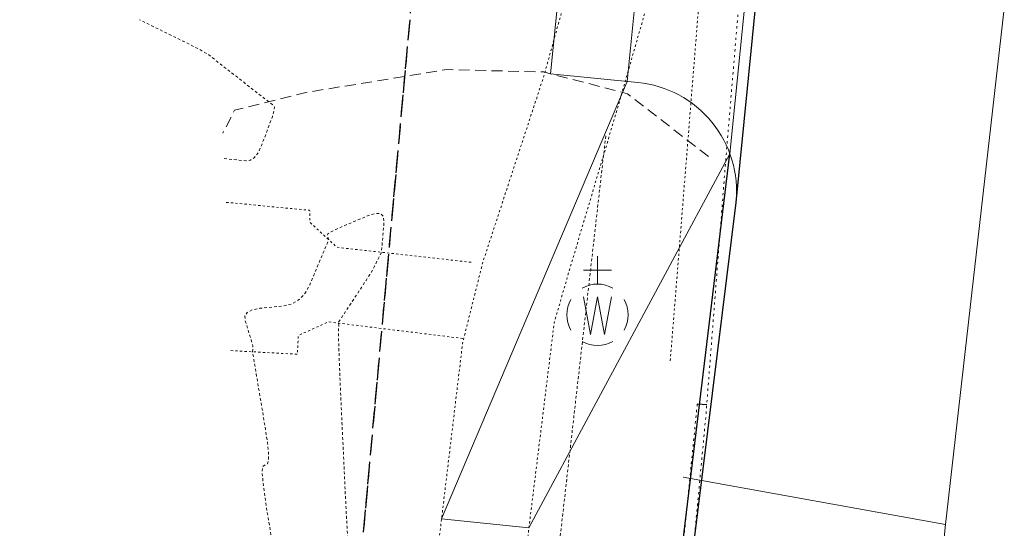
# Model space of a CAD drawing. Extents: x 1620708 to 2082925, y 607056 to 634194.
# Tile 5 of 256: x 1620887 to 1620932, y 607244 to 607267. Entities that reach past the tile are written whole.
import ezdxf

# ---------------------------------------------------------------- set-up
doc = ezdxf.new("R2010")
doc.units = 0
doc.header["$MEASUREMENT"] = 0
doc.header["$PDMODE"] = 1
for name, pattern in [('DASHED', [0.75, 0.5, -0.25]), ('DGN Style 1', [0.16325, 0.000271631, -0.162979]), ('DGN Style 5', [0.190142, 0.081489, -0.108652]), ('esmtshex', [4.75, 0.8, -0.325, -0.325, 0.8, -0.3, 0.8, -0.3, 0.8, -0.3]), ('HIDDEN2', [0.1875, 0.125, -0.0625]), ('waterex', [0])]:
    doc.linetypes.add(name, pattern=pattern)
for name, color, linetype, lineweight in [('DR_X_Storm_Sewer', 151, 'DGN Style 5', 0), ('DT_X_Contour_Major', 1, 'HIDDEN2', 9), ('PV_P_Curb', 120, 'Continuous', 13), ('PV_P_Drive', 230, 'Continuous', 13), ('PV_P_EOP', 2, 'Continuous', 30), ('PV_P_Walk', 241, 'Continuous', 13), ('PV_X_Curb', 120, 'DGN Style 1', 0), ('PV_X_Driveway', 1, 'DASHED', 0), ('PV_X_Walk', 120, 'DGN Style 5', 0), ('RW_X_Esmt_SH', 6, 'esmtshex', 30), ('UT_X_Gas', 40, 'HIDDEN2', 0), ('UT_X_Water', 133, 'waterex', 0), ('UT_X_Water_Cells', 133, 'Continuous', 0), ('UT_X_Water_Cells (Construction)', 133, 'Continuous', 0)]:
    doc.layers.add(name, color=color, linetype=linetype, lineweight=lineweight)

# ---------------------------------------------------------------- blocks, each defined once
blk = doc.blocks.new('WGV')
at = {"layer": 'UT_X_Water_Cells', "color": 133, "linetype": 'Continuous', "lineweight": 0}
for p, q in [((0, 0.07), (0, 0.1336)), ((0.0318, 0.1018), (-0.0318, 0.1018))]:
    blk.add_line(p, q, dxfattribs=at)
at = {"layer": 'UT_X_Water_Cells', "color": 133, "linetype": 'Continuous', "lineweight": 0, "flags": 128}
blk.add_lwpolyline([(-0.0318, 0.041), (-0.0159, -0.0452), (0, 0.041), (0.016, -0.0452), (0.0318, 0.041)], dxfattribs=at)
at = {"layer": 'UT_X_Water_Cells', "color": 133, "linetype": 'Continuous', "lineweight": 0}
for start, end in [(60.0184, 120.0157), (330.0184, 29.9816), (239.9843, 299.9816)]:
    blk.add_arc((0, 0.0001), 0.07, start, end, dxfattribs=at)
at = {"layer": 'UT_X_Water_Cells', "color": 133, "linetype": 'Continuous', "lineweight": 0, "extrusion": (0, 0, -1)}
blk.add_arc((0, 0.0001), 0.07, 330.0184, 29.9816, dxfattribs=at)
at = {"layer": 'UT_X_Water_Cells (Construction)', "color": 133, "linetype": 'Continuous', "lineweight": 30}
blk.add_point((0, 0), dxfattribs=at)

msp = doc.modelspace()

# ---------------------------------------------------------------- linework, layer by layer
at = {"layer": 'DR_X_Storm_Sewer'}
msp.add_line((1620918.16, 607274.325), (1620916.301, 607251.117), dxfattribs=at)
at = {"layer": 'DT_X_Contour_Major', "elevation": 1055, "flags": 128}
for points in [[(1620895.958, 607260.358), (1620896.949, 607260.255), (1620897.153, 607260.283), (1620897.339, 607260.409), (1620897.509, 607260.634), (1620897.66, 607260.957), (1620898.042, 607261.952), (1620898.161, 607262.283), (1620898.232, 607262.53), (1620898.254, 607262.694), (1620898.227, 607262.773), (1620897.991, 607262.948), (1620896.5, 607264.107), (1620896.207, 607264.335), (1620895.965, 607264.524), (1620895.775, 607264.674), (1620895.638, 607264.784), (1620895.339, 607265.025), (1620895.185, 607265.131), (1620894.945, 607265.271), (1620894.62, 607265.444), (1620894.21, 607265.649), (1620892.098, 607266.686)], [(1620900.428, 607237.59), (1620900.605, 607238.197), (1620900.771, 607238.778), (1620900.926, 607239.332), (1620901.07, 607239.86), (1620901.442, 607241.232), (1620901.561, 607241.698), (1620901.64, 607242.067), (1620901.678, 607242.338), (1620901.676, 607242.513), (1620901.618, 607242.849), (1620901.593, 607243.092), (1620901.561, 607243.569), (1620901.522, 607244.279), (1620901.476, 607245.223), (1620901.344, 607248.051), (1620901.3, 607249.018), (1620901.265, 607249.796), (1620901.239, 607250.386), (1620901.223, 607250.788), (1620901.192, 607251.608), (1620901.183, 607251.889), (1620901.176, 607252.116), (1620901.173, 607252.289), (1620901.174, 607252.408), (1620901.181, 607252.654), (1620901.182, 607252.735), (1620901.181, 607252.794), (1620901.179, 607252.831), (1620901.174, 607252.845), (1620901.147, 607252.86), (1620902.217, 607254.48), (1620902.427, 607254.8), (1620902.596, 607255.069), (1620902.724, 607255.284), (1620902.813, 607255.448), (1620903.131, 607256.087), (1620903.251, 607257.484), (1620903.223, 607257.725), (1620903.089, 607257.849), (1620902.848, 607257.856), (1620902.499, 607257.745), (1620901.429, 607257.296), (1620901.079, 607257.143), (1620900.834, 607257.02), (1620900.693, 607256.929), (1620900.656, 607256.869), (1620900.728, 607256.659), (1620899.861, 607254.608), (1620899.647, 607254.219), (1620899.378, 607253.928), (1620899.053, 607253.737), (1620898.673, 607253.645), (1620897.584, 607253.532), (1620897.237, 607253.465), (1620897.01, 607253.348), (1620896.904, 607253.181), (1620896.919, 607252.964), (1620897.12, 607252.32), (1620897.186, 607252.103), (1620897.232, 607251.936), (1620897.259, 607251.818), (1620897.266, 607251.751), (1620897.252, 607251.551), (1620897.838, 607248.045), (1620897.937, 607247.382), (1620897.986, 607246.895), (1620897.984, 607246.584), (1620897.93, 607246.45), (1620897.719, 607246.326), (1620897.688, 607246.07), (1620897.752, 607245.392), (1620897.911, 607244.293), (1620898.167, 607242.773), (1620898.975, 607238.158), (1620899.262, 607236.721), (1620899.52, 607235.872), (1620899.747, 607235.61), (1620899.944, 607235.937), (1620900.428, 607237.59)]]:
    msp.add_lwpolyline(points, dxfattribs=at)
at = {"layer": 'PV_P_Curb'}
msp.add_line((1620919.025, 607260.571), (1620922.82, 607298.422), dxfattribs=at)
at = {"layer": 'PV_P_Drive'}
for q in [(1620912.635, 607282.136), (1620914.829, 607263.826)]:
    msp.add_line((1620910.839, 607264.226), q, dxfattribs=at)
at = {"layer": 'PV_P_Drive', "extrusion": (0, 0, -1)}
msp.add_arc((-1620914.33, 607258.851), 5, 95.726, 185.726, dxfattribs=at)
at = {"layer": 'PV_P_EOP'}
for p, q in [((1620919.305, 607258.352), (1620923.347, 607298.66)), ((1620916.878, 607242.839), (1620919.025, 607260.571)), ((1620917.374, 607242.777), (1620919.305, 607258.352)), ((1620917.966, 607249.13), (1620917.532, 607249.167))]:
    msp.add_line(p, q, dxfattribs=at)
at = {"layer": 'PV_P_Walk'}
for p, q in [((1620914.331, 607263.876), (1620917.557, 607296.049)), ((1620905.873, 607243.931), (1620914.331, 607263.876)), ((1620909.857, 607243.531), (1620919.025, 607260.571)), ((1620905.873, 607243.931), (1620909.857, 607243.531))]:
    msp.add_line(p, q, dxfattribs=at)
at = {"layer": 'PV_X_Curb', "flags": 128}
for points in [[(1620924.949, 607316.826), (1620922.933, 607296.502), (1620921.491, 607284.929), (1620919.676, 607270.353), (1620918.791, 607259.796), (1620917.929, 607248.651), (1620915.968, 607227.88), (1620914.799, 607217.826), (1620912.391, 607194.541), (1620911.073, 607181.984), (1620910.062, 607171.689), (1620908.569, 607155.228), (1620907.147, 607140.163), (1620902.572, 607099.004), (1620900.793, 607078.524)], [(1620917.532, 607249.167), (1620915.396, 607227.688), (1620914.427, 607217.741)]]:
    msp.add_lwpolyline(points, dxfattribs=at)
at = {"layer": 'PV_X_Driveway', "flags": 128}
msp.add_lwpolyline([(1620918.043, 607260.447), (1620914.354, 607263.315), (1620910.532, 607264.306), (1620906.109, 607264.413), (1620899.746, 607263.384), (1620896.434, 607262.561), (1620895.902, 607261.523)], dxfattribs=at)
at = {"layer": 'PV_X_Walk', "flags": 128}
for points in [[(1620918.982, 607314.675), (1620917.211, 607296.867), (1620915.525, 607284.373), (1620915.065, 607282.215), (1620913.285, 607274.02), (1620910.543, 607264.132), (1620907.741, 607255.59), (1620906.833, 607251.95), (1620903.839, 607226.94), (1620902.312, 607212.666), (1620901.126, 607202.643), (1620900.268, 607192.913), (1620898.299, 607175.109), (1620897.227, 607174.648), (1620889.948, 607175.38)], [(1620921.507, 607296.508), (1620919.324, 607284.194), (1620918.888, 607282.092), (1620916.884, 607273.083), (1620913.947, 607262.823), (1620911.631, 607255.032), (1620911.008, 607252.861), (1620907.809, 607226.92), (1620905.945, 607212.077), (1620905.143, 607201.827), (1620904.26, 607192.899), (1620902.383, 607175.017), (1620909.589, 607173.641)], [(1620896.055, 607258.363), (1620899.857, 607257.999), (1620899.87, 607257.452), (1620901.102, 607256.313), (1620907.291, 607255.623)], [(1620906.843, 607252.158), (1620900.713, 607252.913), (1620899.342, 607252.294), (1620899.297, 607251.438), (1620896.237, 607251.607)]]:
    msp.add_lwpolyline(points, dxfattribs=at)
at = {"layer": 'RW_X_Esmt_SH'}
for p in [(1620886.633, 607070.492), (1620894.049, 607152.226)]:
    msp.add_line(p, (1620905.066, 607273.637), dxfattribs=at)
at = {"layer": 'UT_X_Gas', "flags": 128}
msp.add_lwpolyline([(1620913.361, 607261.388), (1620910.308, 607234.54), (1620909.14, 607216.439)], dxfattribs=at)
at = {"layer": 'UT_X_Water', "flags": 128}
for points in [[(1620890.217, 607296.403), (1620906.553, 607285.459), (1620909.963, 607283.11), (1620931.537, 607267.195), (1620928.848, 607243.672), (1620924.412, 607200.486), (1620922.085, 607169.219), (1620919.875, 607148.34), (1620915.828, 607114.011), (1620910.736, 607065.707)], [(1620928.848, 607243.672), (1620916.891, 607245.833)]]:
    msp.add_lwpolyline(points, dxfattribs=at)

# ---------------------------------------------------------------- block references
at = {"layer": 'UT_X_Water_Cells', "color": 133, "linetype": 'Continuous', "lineweight": 0, "xscale": 20, "yscale": 20, "zscale": 20}
msp.add_blockref('WGV', (1620912.984, 607253.237), dxfattribs=at)

doc.saveas('drawing.dxf')
